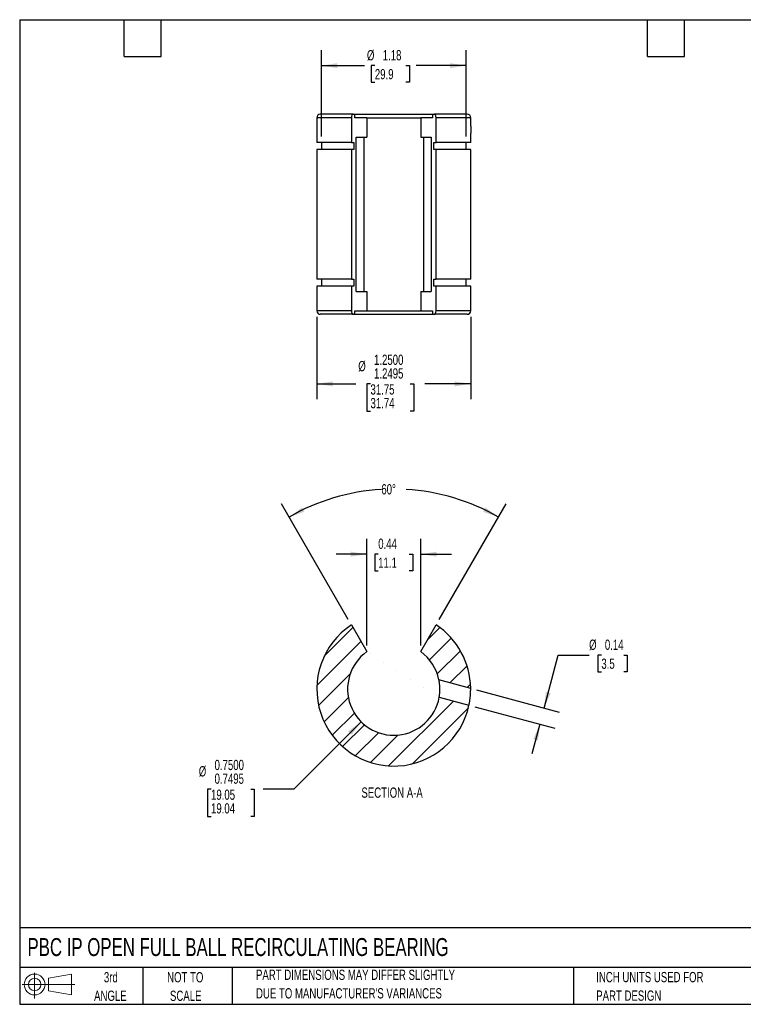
# Model space of a CAD drawing. Header units: inches. Extents: x 0.2 to 10.8, y 0.2 to 8.2.
# Tile 1 of 2: x 0.2 to 6.1, y 0.2 to 8.2. Entities that reach past the tile are written whole.
import ezdxf

# ---------------------------------------------------------------- set-up
doc = ezdxf.new("R2010")
doc.units = ezdxf.units.IN
doc.header["$MEASUREMENT"] = 0
doc.layers.add('DIMENSIONS', color=140, linetype='Continuous', lineweight=25)
doc.layers.add('TEXT', color=140, linetype='Continuous', lineweight=25)
doc.layers.add('HATCH', color=6, linetype='Continuous')
doc.layers.add('SLD-DEFPOINTS', color=7, linetype='Continuous')
doc.styles.add('SLDTEXTSTYLE0', font='TXT', dxfattribs={"width": 0.7})
doc.dimstyles.new('SLDDIMSTYLE0', dxfattribs={"dimtxt": 0.084961, "dimasz": 0.13, "dimexe": 0, "dimexo": 0.0625, "dimgap": 0.02124, "dimtad": 0, "dimtih": 1, "dimtoh": 1, "dimrnd": 1e-09, "dimdsep": 46, "dimtxsty": 'SLDTEXTSTYLE0', "dimsah": 1, "dimcen": 0.09, "dimadec": 0, "dimazin": 2, "dimtfac": 1, "dimtmove": 0, "dimatfit": 0, "dimfxl": 0, "dimfrac": 2, "dimtolj": 1, "dimtzin": 12, "dimarcsym": 0})
doc.dimstyles.new('SLDDIMSTYLE1', dxfattribs={"dimtxt": 0.084961, "dimasz": 0.13, "dimexe": 0, "dimexo": 0.0625, "dimgap": 0.02124, "dimtad": 0, "dimtih": 1, "dimtoh": 1, "dimrnd": 1e-09, "dimzin": 12, "dimdsep": 46, "dimtxsty": 'SLDTEXTSTYLE0', "dimsah": 1, "dimcen": 0.09, "dimadec": 0, "dimazin": 3, "dimtfac": 1, "dimtofl": 0, "dimtmove": 0, "dimatfit": 3, "dimfxl": 0, "dimfrac": 2, "dimtolj": 1, "dimtzin": 12, "dimarcsym": 0})
doc.dimstyles.new('SLDDIMSTYLE2', dxfattribs={"dimtxt": 0.084961, "dimasz": 0.13, "dimexe": 0, "dimexo": 0.0625, "dimgap": 0.02124, "dimtad": 0, "dimtih": 1, "dimtoh": 1, "dimdec": 4, "dimzin": 12, "dimdsep": 46, "dimtxsty": 'SLDTEXTSTYLE0', "dimsah": 1, "dimcen": 0.09, "dimadec": 0, "dimazin": 3, "dimtfac": 1, "dimtdec": 0, "dimtofl": 0, "dimtmove": 0, "dimatfit": 3, "dimfxl": 0, "dimfrac": 2, "dimtolj": 1, "dimtzin": 12, "dimarcsym": 0})
doc.dimstyles.new('SLDDIMSTYLE3', dxfattribs={"dimtxt": 0.084961, "dimasz": 0.13, "dimexe": 0, "dimexo": 0.0625, "dimgap": 0.02124, "dimtad": 0, "dimtih": 1, "dimtoh": 1, "dimdec": 4, "dimrnd": 1e-09, "dimzin": 0, "dimdsep": 46, "dimtxsty": 'SLDTEXTSTYLE0', "dimsah": 1, "dimcen": 0, "dimadec": 0, "dimazin": 0, "dimlim": 1, "dimtm": 0.0005, "dimtfac": 1, "dimtdec": 4, "dimtofl": 0, "dimtmove": 0, "dimatfit": 3, "dimfxl": 0, "dimfrac": 2, "dimtolj": 1, "dimtzin": 12, "dimarcsym": 0})
doc.dimstyles.new('SLDDIMSTYLE4', dxfattribs={"dimtxt": 0.084961, "dimasz": 0.13, "dimexe": 0, "dimexo": 0.0625, "dimgap": 0.02124, "dimtad": 0, "dimtih": 1, "dimtoh": 1, "dimdec": 4, "dimrnd": 1e-09, "dimzin": 4, "dimdsep": 46, "dimtxsty": 'SLDTEXTSTYLE0', "dimsah": 1, "dimcen": 0.09, "dimadec": 0, "dimazin": 1, "dimlim": 1, "dimtm": 0.0005, "dimtfac": 1, "dimtdec": 4, "dimtofl": 0, "dimtmove": 0, "dimatfit": 3, "dimfxl": 0, "dimfrac": 2, "dimtolj": 1, "dimtzin": 12, "dimarcsym": 0})

# ---------------------------------------------------------------- blocks, each defined once
blk = doc.blocks.new('Block11')
at = {"color": 7, "linetype": 'Continuous', "lineweight": 18}
for p, q in [((0.1019, 0.2091), (0.1019, 0)), ((0.2157, 0.1641), (0.4006, 0.1981)), ((0.2157, 0.0628), (0.2157, 0.1641)), ((0.4006, 0.1981), (0.4006, 0.0288)), ((0, 0.1135), (0.4281, 0.1135)), ((0.2157, 0.0628), (0.4006, 0.0288))]:
    blk.add_line(p, q, dxfattribs=at)
for radius in [0.0846, 0.0506]:
    blk.add_circle((0.1019, 0.1135), radius, dxfattribs=at)
blk = doc.blocks.new('Block12')
at = {"layer": 'SLD-DEFPOINTS'}
blk.add_blockref('Block11', (0, 0), dxfattribs=at)
blk = doc.blocks.new('SW_NOTE_0_2')
at = {"layer": 'TEXT', "color": 0, "char_height": 0.083333, "attachment_point": 1, "style": 'SLDTEXTSTYLE0'}
for s, insert in [('PART DIMENSIONS MAY DIFFER SLIGHTLY', (0, 0.1074)), ("DUE TO MANUFACTURER'S VARIANCES", (0, -0.0431))]:
    blk.add_mtext(s, dxfattribs=dict(at, insert=insert))
blk = doc.blocks.new('SW_NOTE_0_3')
at = {"layer": 'TEXT', "color": 0, "char_height": 0.08333, "attachment_point": 2, "style": 'SLDTEXTSTYLE0'}
for s, insert in [('NOT TO', (0.207, 0.1074)), ('SCALE', (0.2108, -0.0431))]:
    blk.add_mtext(s, dxfattribs=dict(at, insert=insert))
blk = doc.blocks.new('SW_NOTE_0_4')
at = {"layer": 'TEXT', "color": 0, "char_height": 0.08333, "attachment_point": 2, "style": 'SLDTEXTSTYLE0'}
for s, insert in [('3rd', (0.0911, 0.1074)), ('ANGLE', (0.0873, -0.0431))]:
    blk.add_mtext(s, dxfattribs=dict(at, insert=insert))
blk = doc.blocks.new('SW_NOTE_0_5')
at = {"layer": 'TEXT', "color": 0, "char_height": 0.083333, "attachment_point": 1, "style": 'SLDTEXTSTYLE0'}
for s, insert in [('INCH UNITS USED FOR', (0, 0.1074)), ('PART DESIGN', (0, -0.0431))]:
    blk.add_mtext(s, dxfattribs=dict(at, insert=insert))
blk = doc.blocks.new('_D_4')
at = {"layer": 'DIMENSIONS'}
for p, q in [((4.511, 2.6572), (4.6262, 3.0868)), ((4.6262, 3.0868), (4.8762, 3.0868)), ((4.9756, 3.0868), (4.9471, 3.0868)), ((4.9471, 3.0868), (4.9471, 2.9518)), ((5.1574, 3.0868), (5.186, 3.0868)), ((5.186, 3.0868), (5.186, 2.9518)), ((4.9471, 2.9518), (4.9756, 2.9518)), ((5.186, 2.9518), (5.1574, 2.9518)), ((3.9624, 2.8042), (4.6318, 2.6248)), ((3.9486, 2.6671), (4.5966, 2.4934)), ((4.4758, 2.5258), (4.4111, 2.2843))]:
    blk.add_line(p, q, dxfattribs=at)
for points in [[(4.511, 2.6572), (4.564, 2.7776), (4.5254, 2.7879)], [(4.4758, 2.5258), (4.4229, 2.4054), (4.4615, 2.395)]]:
    blk.add_solid(points, dxfattribs=at)
at = {"layer": 'DIMENSIONS', "char_height": 0.08333, "attachment_point": 1, "style": 'SLDTEXTSTYLE0'}
for s, insert in [('%%c', (4.8762, 3.2132)), ('0.14', (5.0044, 3.2132)), ('3.5', (4.9756, 3.0592))]:
    blk.add_mtext(s, dxfattribs=dict(at, insert=insert))
blk = doc.blocks.new('_D_5')
at = {"layer": 'DIMENSIONS'}
for p, q in [((3.0703, 3.1652), (3.0703, 4.0323)), ((3.5078, 3.1652), (3.5078, 4.0323)), ((3.0703, 3.9073), (2.8203, 3.9073)), ((3.1629, 3.9073), (3.1343, 3.9073)), ((3.1343, 3.9073), (3.1343, 3.7722)), ((3.4153, 3.9073), (3.4439, 3.9073)), ((3.4439, 3.9073), (3.4439, 3.7722)), ((3.5078, 3.9073), (3.7578, 3.9073)), ((3.1343, 3.7722), (3.1629, 3.7722)), ((3.4439, 3.7722), (3.4153, 3.7722))]:
    blk.add_line(p, q, dxfattribs=at)
for points in [[(3.0703, 3.9073), (2.9403, 3.9273), (2.9403, 3.8873)], [(3.5078, 3.9073), (3.6378, 3.8873), (3.6378, 3.9273)]]:
    blk.add_solid(points, dxfattribs=at)
at = {"layer": 'DIMENSIONS', "char_height": 0.08333, "attachment_point": 1, "style": 'SLDTEXTSTYLE0'}
for s, insert in [('0.44', (3.1629, 4.0337)), ('11.1', (3.1629, 3.8797))]:
    blk.add_mtext(s, dxfattribs=dict(at, insert=insert))
blk = doc.blocks.new('_D_6')
at = {"layer": 'DIMENSIONS'}
for p, q in [((2.92, 3.3757), (2.3766, 4.3168)), ((3.6582, 3.3757), (4.2016, 4.3168))]:
    blk.add_line(p, q, dxfattribs=at)
for start, end in [(93.39838, 120), (60, 86.60162)]:
    blk.add_arc((3.2891, 2.7364), 1.7, start, end, dxfattribs=at)
for points in [[(2.4391, 4.2086), (2.5634, 4.2516), (2.5447, 4.2869)], [(4.1391, 4.2086), (4.0334, 4.2869), (4.0148, 4.2516)]]:
    blk.add_solid(points, dxfattribs=at)
at = {"layer": 'DIMENSIONS', "insert": (3.1883, 4.4762), "char_height": 0.08333, "attachment_point": 1, "style": 'SLDTEXTSTYLE0'}
blk.add_mtext('60°', dxfattribs=at)
blk = doc.blocks.new('_D_7')
at = {"layer": 'DIMENSIONS'}
for p, q in [((3.0239, 2.5455), (2.4771, 1.9987)), ((1.8045, 1.9987), (1.776, 1.9987)), ((1.776, 1.9987), (1.776, 1.7765)), ((2.1277, 1.9987), (2.1562, 1.9987)), ((2.1562, 1.9987), (2.1562, 1.7765)), ((2.4771, 1.9987), (2.2271, 1.9987)), ((1.776, 1.7765), (1.8045, 1.7765)), ((2.1562, 1.7765), (2.1277, 1.7765))]:
    blk.add_line(p, q, dxfattribs=at)
blk.add_solid([(3.0239, 2.5455), (2.9179, 2.4677), (2.9461, 2.4394)], dxfattribs=at)
at = {"layer": 'DIMENSIONS', "char_height": 0.08333, "attachment_point": 1, "style": 'SLDTEXTSTYLE0'}
for s, insert in [('%%c', (1.705, 2.1847)), ('0.7500', (1.8333, 2.2363)), ('0.7495', (1.8333, 2.1251)), ('19.05', (1.8045, 1.995)), ('19.04', (1.8045, 1.8839))]:
    blk.add_mtext(s, dxfattribs=dict(at, insert=insert))
blk = doc.blocks.new('_D_8')
at = {"layer": 'DIMENSIONS'}
for p, q in [((2.6641, 5.8344), (2.6641, 5.1661)), ((3.9141, 5.8344), (3.9141, 5.1661)), ((2.6641, 5.2911), (2.9816, 5.2911)), ((3.1001, 5.2911), (3.0716, 5.2911)), ((3.0716, 5.2911), (3.0716, 5.0689)), ((3.4233, 5.2911), (3.4518, 5.2911)), ((3.4518, 5.2911), (3.4518, 5.0689)), ((3.9141, 5.2911), (3.5418, 5.2911)), ((3.0716, 5.0689), (3.1001, 5.0689)), ((3.4518, 5.0689), (3.4233, 5.0689))]:
    blk.add_line(p, q, dxfattribs=at)
for points in [[(2.6641, 5.2911), (2.7941, 5.2711), (2.7941, 5.3111)], [(3.9141, 5.2911), (3.7841, 5.3111), (3.7841, 5.2711)]]:
    blk.add_solid(points, dxfattribs=at)
at = {"layer": 'DIMENSIONS', "char_height": 0.08333, "attachment_point": 1, "style": 'SLDTEXTSTYLE0'}
for s, insert in [('1.2500', (3.1289, 5.5287)), ('%%c', (3.0007, 5.4771)), ('1.2495', (3.1289, 5.4176)), ('31.75', (3.1001, 5.2874)), ('31.74', (3.1001, 5.1763))]:
    blk.add_mtext(s, dxfattribs=dict(at, insert=insert))
blk = doc.blocks.new('_D_9')
at = {"layer": 'DIMENSIONS'}
for p, q in [((2.7011, 7.3018), (2.7011, 8.0017)), ((3.8771, 7.3018), (3.8771, 8.0017)), ((2.7011, 7.8767), (3.0523, 7.8767)), ((3.1355, 7.8767), (3.1069, 7.8767)), ((3.1069, 7.8767), (3.1069, 7.7417)), ((3.3879, 7.8767), (3.4165, 7.8767)), ((3.4165, 7.8767), (3.4165, 7.7417)), ((3.8771, 7.8767), (3.4711, 7.8767)), ((3.1069, 7.7417), (3.1355, 7.7417)), ((3.4165, 7.7417), (3.3879, 7.7417))]:
    blk.add_line(p, q, dxfattribs=at)
for points in [[(2.7011, 7.8767), (2.8311, 7.8567), (2.8311, 7.8967)], [(3.8771, 7.8767), (3.7471, 7.8967), (3.7471, 7.8567)]]:
    blk.add_solid(points, dxfattribs=at)
at = {"layer": 'DIMENSIONS', "char_height": 0.08333, "attachment_point": 1, "style": 'SLDTEXTSTYLE0'}
for s, insert in [('%%c', (3.0713, 8.0031)), ('1.18', (3.1996, 8.0031)), ('29.9', (3.1355, 7.8491))]:
    blk.add_mtext(s, dxfattribs=dict(at, insert=insert))

msp = doc.modelspace()

# ---------------------------------------------------------------- hatches: boundary and pattern name
at = {"layer": 'HATCH'}
h = msp.add_hatch(dxfattribs=at)
h.set_pattern_fill('ANSI31', color=256, style=0)
edge = h.paths.add_edge_path(flags=0)
edge.add_line((3.07034, 3.11524), (2.94497, 3.33239))
edge.add_arc((3.28909, 2.81066), 0.625, 123.407614, 347.934827)
edge.add_line((3.90028, 2.68002), (3.65827, 2.74486))
edge.add_arc((3.28909, 2.81066), 0.375, 125.685335, 349.895193, ccw=False)
h = msp.add_hatch(dxfattribs=at)
h.set_pattern_fill('ANSI31', color=256, style=0)
edge = h.paths.add_edge_path(flags=0)
edge.add_line((3.63321, 3.33239), (3.50784, 3.11524))
edge.add_arc((3.28909, 2.81066), 0.375, 11.615438, 54.314665, ccw=False)
edge.add_line((3.65641, 2.88616), (3.91406, 2.81712))
edge.add_arc((3.28909, 2.81066), 0.625, 0.592872, 56.592386)

# ---------------------------------------------------------------- linework, layer by layer
for p, q in [((2.66409, 7.45347), (2.66409, 7.25177)), ((2.94497, 7.45347), (2.66409, 7.45347)), ((2.95897, 7.48142), (2.69204, 7.48142)), ((2.94497, 7.45347), (2.94497, 7.25177)), ((2.95897, 7.48142), (2.97297, 7.48142)), ((2.97297, 7.45347), (2.97297, 7.48142)), ((2.97297, 7.48142), (3.60521, 7.48142)), ((3.07034, 7.45347), (2.97297, 7.45347)), ((3.07034, 7.45347), (3.07034, 7.29656)), ((3.07034, 7.45347), (3.50784, 7.45347)), ((3.60521, 7.45347), (3.50784, 7.45347)), ((3.50784, 7.45347), (3.50784, 7.29656)), ((3.60521, 7.48142), (3.60521, 7.45347)), ((3.60521, 7.48142), (3.61921, 7.48142)), ((3.88614, 7.48142), (3.61921, 7.48142)), ((3.63321, 7.25177), (3.63321, 7.45347)), ((3.91409, 7.45347), (3.63321, 7.45347)), ((3.91409, 7.38448), (3.91409, 7.45347)), ((2.98485, 7.29656), (3.07034, 7.29656)), ((2.98485, 6.04128), (2.98485, 7.29656)), ((3.04647, 7.29656), (3.04647, 6.04128)), ((3.50784, 7.29656), (3.59333, 7.29656)), ((3.53171, 7.29656), (3.53171, 6.04128)), ((3.59333, 7.29656), (3.59333, 6.04128)), ((3.91409, 7.25177), (3.91409, 7.32847)), ((2.94497, 7.25177), (2.66409, 7.25177)), ((2.70109, 7.25177), (2.70109, 7.19587)), ((2.94497, 7.25177), (2.9635, 7.25177)), ((2.9635, 7.25177), (2.9635, 7.19587)), ((3.61467, 7.25177), (3.63321, 7.25177)), ((3.61467, 7.19587), (3.61467, 7.25177)), ((3.91409, 7.25177), (3.63321, 7.25177)), ((3.87709, 7.19587), (3.87709, 7.25177)), ((2.66409, 7.19587), (2.66409, 6.14197)), ((2.94497, 7.19587), (2.66409, 7.19587)), ((2.94497, 7.19587), (2.94497, 6.14197)), ((2.9635, 7.19587), (2.94497, 7.19587)), ((3.63321, 7.19587), (3.61467, 7.19587)), ((3.63321, 6.14197), (3.63321, 7.19587)), ((3.91409, 7.19587), (3.63321, 7.19587)), ((3.91409, 6.14197), (3.91409, 7.19587)), ((2.94497, 6.14197), (2.66409, 6.14197)), ((2.66409, 6.08607), (2.66409, 5.88437)), ((2.94497, 6.08607), (2.66409, 6.08607)), ((2.70109, 6.14197), (2.70109, 6.08607)), ((2.94497, 6.14197), (2.9635, 6.14197)), ((2.94497, 6.08607), (2.94497, 5.88437)), ((2.9635, 6.08607), (2.94497, 6.08607)), ((2.9635, 6.14197), (2.9635, 6.08607)), ((3.61467, 6.14197), (3.63321, 6.14197)), ((3.61467, 6.08607), (3.61467, 6.14197)), ((3.63321, 6.08607), (3.61467, 6.08607)), ((3.91409, 6.14197), (3.63321, 6.14197)), ((3.63321, 5.88437), (3.63321, 6.08607)), ((3.91409, 6.08607), (3.63321, 6.08607)), ((3.87709, 6.08607), (3.87709, 6.14197)), ((3.91409, 5.88437), (3.91409, 6.08607)), ((2.98485, 6.04128), (3.07034, 6.04128)), ((3.07034, 6.04128), (3.07034, 5.88437)), ((3.50784, 6.04128), (3.50784, 5.88437)), ((3.50784, 6.04128), (3.59333, 6.04128)), ((2.94497, 5.88437), (2.66409, 5.88437)), ((2.95897, 5.85642), (2.69204, 5.85642)), ((2.95897, 5.85642), (2.97297, 5.85642)), ((2.97297, 5.88437), (3.07034, 5.88437)), ((2.97297, 5.85642), (2.97297, 5.88437)), ((2.97297, 5.85642), (3.60521, 5.85642)), ((3.07034, 5.88437), (3.50784, 5.88437)), ((3.50784, 5.88437), (3.60521, 5.88437)), ((3.60521, 5.88437), (3.60521, 5.85642)), ((3.60521, 5.85642), (3.61921, 5.85642)), ((3.88614, 5.85642), (3.61921, 5.85642)), ((3.91409, 5.88437), (3.63321, 5.88437)), ((2.94497, 3.33239), (3.07034, 3.11524)), ((3.50784, 3.11524), (3.63321, 3.33239)), ((3.91406, 2.81712), (3.65641, 2.88616)), ((3.65827, 2.74486), (3.90028, 2.68002))]:
    msp.add_line(p, q)
for centre, radius, start, end in [((2.69204, 7.45347), 0.02795, 90, 180), ((3.88614, 7.45347), 0.02795, 0, 90), ((2.69204, 5.88437), 0.02795, 180, 270), ((3.88614, 5.88437), 0.02795, 270, 0), ((3.28909, 2.81066), 0.625, 123.407614, 347.934827), ((3.28909, 2.81066), 0.625, 0.592872, 56.592386), ((3.28909, 2.81066), 0.375, 125.685335, 349.895193), ((3.28909, 2.81066), 0.375, 11.615438, 54.314665)]:
    msp.add_arc(centre, radius, start, end)
for points, knots in [([(2.95897, 7.48142), (2.95715, 7.48142), (2.95532, 7.48069), (2.95193, 7.4779), (2.95039, 7.47585), (2.94646, 7.46804), (2.94497, 7.46085), (2.94497, 7.45347)], [0, 0, 0, 0, 0.25, 0.25, 0.5, 0.5, 1, 1, 1, 1]), ([(3.63321, 7.45347), (3.63321, 7.45716), (3.63284, 7.46079), (3.63144, 7.46757), (3.63039, 7.47067), (3.62651, 7.4784), (3.62286, 7.48142), (3.61921, 7.48142)], [0, 0, 0, 0, 0.25, 0.25, 0.5, 0.5, 1, 1, 1, 1]), ([(3.91409, 7.38448), (3.91409, 7.38378), (3.91409, 7.3796), (3.91406, 7.37017), (3.91406, 7.36132), (3.91406, 7.35642)], [0, 0, 0, 0, 0.0835069, 0.4919895, 1, 1, 1, 1]), ([(3.91406, 7.35642), (3.91406, 7.35275), (3.91406, 7.3453), (3.91409, 7.33583), (3.91409, 7.33045), (3.91409, 7.32847)], [0, 0, 0, 0, 0.38092748, 0.77310915, 1, 1, 1, 1]), ([(2.94497, 5.88437), (2.94497, 5.88067), (2.94534, 5.87704), (2.94674, 5.87026), (2.94779, 5.86716), (2.95166, 5.85943), (2.95532, 5.85642), (2.95897, 5.85642)], [0, 0, 0, 0, 0.25, 0.25, 0.5, 0.5, 1, 1, 1, 1]), ([(3.61921, 5.85642), (3.62103, 5.85642), (3.62286, 5.85714), (3.62625, 5.85993), (3.62779, 5.86198), (3.63171, 5.86979), (3.63321, 5.87698), (3.63321, 5.88437)], [0, 0, 0, 0, 0.25, 0.25, 0.5, 0.5, 1, 1, 1, 1]), ([(3.65827, 2.74486), (3.65827, 2.74486), (3.65861, 2.7467), (3.65947, 2.75195), (3.65982, 2.75416), (3.66056, 2.75928), (3.66096, 2.76218), (3.66175, 2.7687), (3.66214, 2.77232), (3.66285, 2.77995), (3.66316, 2.78399), (3.66368, 2.79255), (3.66386, 2.79693), (3.66409, 2.80585), (3.66412, 2.81045), (3.66401, 2.81955), (3.66388, 2.82405), (3.66345, 2.83295), (3.66316, 2.83737), (3.66212, 2.84995), (3.66118, 2.85779), (3.65926, 2.871), (3.65828, 2.87653), (3.65685, 2.88406), (3.65641, 2.88616), (3.65641, 2.88616)], [0, 0, 0, 0, 0.125, 0.125, 0.1875, 0.1875, 0.25, 0.25, 0.3125, 0.3125, 0.375, 0.375, 0.4375, 0.4375, 0.5, 0.5, 0.5625, 0.5625, 0.625, 0.625, 0.75, 0.75, 0.875, 0.875, 1, 1, 1, 1]), ([(3.90028, 2.68002), (3.90028, 2.68002), (3.90067, 2.68179), (3.90205, 2.68853), (3.90306, 2.69357), (3.90475, 2.70296), (3.90535, 2.70646), (3.90656, 2.71384), (3.90716, 2.71775), (3.90894, 2.73013), (3.91003, 2.73898), (3.91139, 2.75245), (3.91179, 2.75688), (3.91248, 2.76561), (3.91278, 2.76996), (3.91326, 2.77825), (3.91345, 2.78219), (3.91375, 2.78969), (3.91386, 2.79326), (3.91407, 2.80287), (3.91409, 2.80813), (3.91408, 2.81521), (3.91406, 2.81712), (3.91406, 2.81712)], [0, 0, 0, 0, 0.125, 0.125, 0.25, 0.25, 0.3125, 0.3125, 0.375, 0.375, 0.5, 0.5, 0.5625, 0.5625, 0.625, 0.625, 0.6875, 0.6875, 0.75, 0.75, 0.875, 0.875, 1, 1, 1, 1])]:
    msp.add_open_spline(points, degree=3, knots=knots)
at = {"layer": 'TEXT'}
for p, q in [((0.25, 8.25), (10.75, 8.25)), ((0.25, 8.25), (0.25, 0.25)), ((1.1, 7.95), (1.1, 8.25)), ((1.4, 7.95), (1.4, 8.25)), ((5.35, 7.95), (5.35, 8.25)), ((5.65, 7.95), (5.65, 8.25)), ((1.1, 7.95), (1.4, 7.95)), ((5.35, 7.95), (5.65, 7.95)), ((10.75, 0.87111), (0.25, 0.87111)), ((10.75, 0.55), (0.25, 0.55)), ((1.25, 0.55), (1.25, 0.25)), ((1.97684, 0.55), (1.97684, 0.25)), ((4.74986, 0.55), (4.74986, 0.25)), ((0.25, 0.25), (10.75, 0.25))]:
    msp.add_line(p, q, dxfattribs=at)

# ---------------------------------------------------------------- block references
at = {"layer": 'SLD-DEFPOINTS'}
msp.add_blockref('Block12', (0.26921, 0.2974), dxfattribs=at)
at = {"layer": 'TEXT'}
for name, p in [('SW_NOTE_0_4', (0.8995, 0.40425)), ('SW_NOTE_0_3', (1.38808, 0.40425)), ('SW_NOTE_0_2', (2.17005, 0.42408)), ('SW_NOTE_0_5', (4.93424, 0.40546))]:
    msp.add_blockref(name, p, dxfattribs=at)

# ---------------------------------------------------------------- texts
at = {"layer": 'TEXT', "style": 'SLDTEXTSTYLE0'}
for s, insert, char_height, attachment_point in [('SECTION A-A', (3.27545, 2.01158), 0.0833333, 2), ('PBC IP OPEN FULL BALL RECIRCULATING BEARING', (0.31361, 0.78813), 0.1458333, 1)]:
    msp.add_mtext(s, dxfattribs=dict(at, insert=insert, char_height=char_height, attachment_point=attachment_point))

# ---------------------------------------------------------------- dimensions: what is measured, and where the dimension line sits
at = {"layer": 'DIMENSIONS'}
for base, p1, p2, dimstyle, picture, middle in [((3.87709, 7.8767), (2.70109, 7.25177), (3.87709, 7.25177), 'SLDDIMSTYLE1', '_D_9', (3.26171, 7.8767)), ((3.91409, 5.29113), (2.66409, 5.88437), (3.91409, 5.88437), 'SLDDIMSTYLE4', '_D_8', (3.26171, 5.29113))]:
    dim = msp.add_linear_dim(base=base, p1=p1, p2=p2, text='%%c<>', dimstyle=dimstyle, dxfattribs=at)
    dim.commit()
    dim.dimension.update_dxf_attribs({"geometry": picture, "text_midpoint": middle, "dimtype": 160})
dim = msp.add_angular_dim_2l(base=(3.77757, 4.36464), line1=((2.94497, 3.33239), (3.07034, 3.11524)), line2=((3.50784, 3.11524), (3.63321, 3.33239)), dimstyle='SLDDIMSTYLE2', dxfattribs=at)
dim.commit()
dim.dimension.update_dxf_attribs({"geometry": '_D_6', "text_midpoint": (3.28909, 4.43634), "dimtype": 162})
dim = msp.add_linear_dim(base=(3.07034, 3.90726), p1=(3.50784, 3.11524), p2=(3.07034, 3.11524), dimstyle='SLDDIMSTYLE0', dxfattribs=at)
dim.commit()
dim.dimension.update_dxf_attribs({"geometry": '_D_5', "text_midpoint": (3.28909, 3.90726), "dimtype": 160})
dim = msp.add_linear_dim(base=(4.51104, 2.65716), p1=(3.90028, 2.68002), p2=(3.91406, 2.81712), angle=75, text='%%c<>', dimstyle='SLDDIMSTYLE0', dxfattribs=at)
dim.commit()
dim.dimension.update_dxf_attribs({"geometry": '_D_4', "text_midpoint": (4.62617, 3.0868), "dimtype": 160})
dim = msp.add_diameter_dim_2p(p1=(3.55425, 3.07582), p2=(3.02392, 2.54549), dimstyle='SLDDIMSTYLE3', dxfattribs=at)
dim.commit()
dim.dimension.update_dxf_attribs({"geometry": '_D_7', "text_midpoint": (1.96608, 1.9987), "dimtype": 163})

doc.saveas('drawing.dxf')
